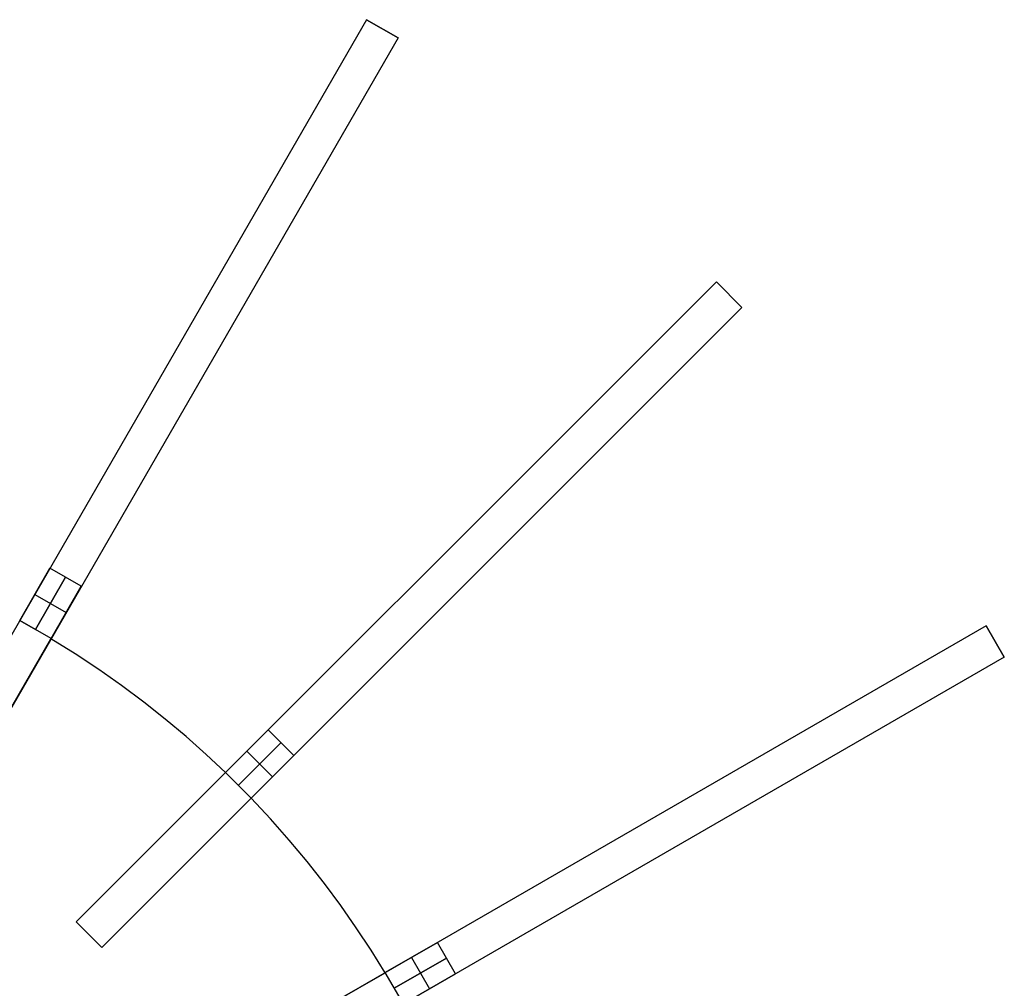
# Model space of a CAD drawing. Header units: millimetres. Extents: x 175 to 1285, y -2355 to -1245.
# Tile 20 of 20: x 887 to 1214, y -1637 to -1316. Entities that reach past the tile are written whole.
import ezdxf

# ---------------------------------------------------------------- set-up
doc = ezdxf.new("R2010")
doc.units = ezdxf.units.MM

msp = doc.modelspace()

# ---------------------------------------------------------------- linework, layer by layer
for points in [[(1002.3, -1316.36), (852.3, -1576.16)], [(1012.7, -1322.36), (1002.3, -1316.36)], [(1012.7, -1322.36), (1002.3, -1316.36)], [(1002.3, -1316.36), (1012.7, -1322.36)], [(1012.7, -1322.36), (862.7, -1582.16)], [(1118.2, -1403.31), (906.07, -1615.45)], [(1126.69, -1411.8), (1118.2, -1403.31)], [(1126.69, -1411.8), (1118.2, -1403.31)], [(1118.2, -1403.31), (1126.69, -1411.8)], [(1126.69, -1411.8), (914.55, -1623.93)], [(897.3, -1498.22), (887.3, -1515.54)], [(887.3, -1515.54), (897.3, -1498.22)], [(907.7, -1504.22), (897.3, -1498.22)], [(907.7, -1504.22), (897.3, -1498.22)], [(902.5, -1501.22), (892.5, -1518.54)], [(892.5, -1518.54), (902.5, -1501.22)], [(897.7, -1521.54), (907.7, -1504.22)], [(907.7, -1504.22), (897.7, -1521.54)], [(892.3, -1506.88), (902.7, -1512.88)], [(892.3, -1506.88), (902.7, -1512.88)], [(897.7, -1521.54), (887.3, -1515.54)], [(897.7, -1521.54), (887.3, -1515.54)], [(887.3, -1515.54), (892.5, -1518.54)], [(1207.64, -1517.3), (947.84, -1667.3)], [(1213.64, -1527.7), (1207.64, -1517.3)], [(1213.64, -1527.7), (1207.64, -1517.3)], [(1207.64, -1517.3), (1213.64, -1527.7)], [(887.7, -1538.86), (897.67, -1521.59)], [(897.67, -1521.59), (887.7, -1538.86)], [(887.7, -1538.86), (897.67, -1521.59)], [(897.67, -1521.59), (887.7, -1538.86)], [(955.53, -1565.99), (949.1, -1559.96), (942.44, -1554.04), (935.54, -1548.25), (928.42, -1542.6), (921.06, -1537.09), (913.48, -1531.75), (905.68, -1526.58), (897.67, -1521.59)], [(955.53, -1565.99), (949.1, -1559.96), (942.44, -1554.04), (935.54, -1548.25), (928.42, -1542.6), (921.06, -1537.09), (913.48, -1531.75), (905.68, -1526.58), (897.67, -1521.59)], [(955.53, -1565.99), (949.1, -1559.96), (942.44, -1554.04), (935.54, -1548.25), (928.42, -1542.6), (921.06, -1537.09), (913.48, -1531.75), (905.68, -1526.58), (897.67, -1521.59)], [(955.53, -1565.99), (949.1, -1559.96), (942.44, -1554.04), (935.54, -1548.25), (928.42, -1542.6), (921.06, -1537.09), (913.48, -1531.75), (905.68, -1526.58), (897.67, -1521.59)], [(955.53, -1565.99), (949.1, -1559.96), (942.44, -1554.04), (935.54, -1548.25), (928.42, -1542.6), (921.06, -1537.09), (913.48, -1531.75), (905.68, -1526.58), (897.67, -1521.59)], [(955.53, -1565.99), (949.1, -1559.96), (942.44, -1554.04), (935.54, -1548.25), (928.42, -1542.6), (921.06, -1537.09), (913.48, -1531.75), (905.68, -1526.58), (897.67, -1521.59)], [(1213.64, -1527.7), (953.84, -1677.7)], [(862.7, -1582.16), (887.7, -1538.86)], [(887.7, -1538.86), (862.7, -1582.16)], [(862.7, -1582.16), (887.7, -1538.86)], [(887.7, -1538.86), (862.7, -1582.16)], [(969.71, -1551.81), (955.57, -1565.95)], [(955.57, -1565.95), (969.71, -1551.81)], [(978.19, -1560.29), (969.71, -1551.81)], [(978.19, -1560.29), (969.71, -1551.81)], [(973.95, -1556.05), (959.81, -1570.19)], [(959.81, -1570.19), (973.95, -1556.05)], [(962.64, -1558.88), (971.12, -1567.36)], [(962.64, -1558.88), (971.12, -1567.36)], [(964.05, -1574.43), (978.19, -1560.29)], [(978.19, -1560.29), (964.05, -1574.43)], [(955.53, -1565.99), (941.42, -1580.09)], [(941.42, -1580.09), (955.53, -1565.99)], [(955.53, -1565.99), (941.42, -1580.09)], [(941.42, -1580.09), (955.53, -1565.99)], [(964.05, -1574.43), (955.57, -1565.95)], [(964.05, -1574.43), (955.57, -1565.95)], [(949.91, -1588.58), (964.01, -1574.47)], [(964.01, -1574.47), (949.91, -1588.58)], [(949.91, -1588.58), (964.01, -1574.47)], [(964.01, -1574.47), (949.91, -1588.58)], [(1008.41, -1632.33), (1003.76, -1624.84), (998.86, -1617.41), (993.7, -1610.03), (988.28, -1602.72), (982.6, -1595.5), (976.66, -1588.38), (970.47, -1581.36), (964.01, -1574.47)], [(1008.41, -1632.33), (1003.76, -1624.84), (998.86, -1617.41), (993.7, -1610.03), (988.28, -1602.72), (982.6, -1595.5), (976.66, -1588.38), (970.47, -1581.36), (964.01, -1574.47)], [(1008.41, -1632.33), (1003.76, -1624.84), (998.86, -1617.41), (993.7, -1610.03), (988.28, -1602.72), (982.6, -1595.5), (976.66, -1588.38), (970.47, -1581.36), (964.01, -1574.47)], [(1008.41, -1632.33), (1003.76, -1624.84), (998.86, -1617.41), (993.7, -1610.03), (988.28, -1602.72), (982.6, -1595.5), (976.66, -1588.38), (970.47, -1581.36), (964.01, -1574.47)], [(1008.41, -1632.33), (1003.76, -1624.84), (998.86, -1617.41), (993.7, -1610.03), (988.28, -1602.72), (982.6, -1595.5), (976.66, -1588.38), (970.47, -1581.36), (964.01, -1574.47)], [(1008.41, -1632.33), (1003.76, -1624.84), (998.86, -1617.41), (993.7, -1610.03), (988.28, -1602.72), (982.6, -1595.5), (976.66, -1588.38), (970.47, -1581.36), (964.01, -1574.47)], [(941.42, -1580.09), (906.07, -1615.45)], [(906.07, -1615.45), (941.42, -1580.09)], [(941.42, -1580.09), (906.07, -1615.45)], [(906.07, -1615.45), (941.42, -1580.09)], [(914.55, -1623.93), (949.91, -1588.58)], [(949.91, -1588.58), (914.55, -1623.93)], [(914.55, -1623.93), (949.91, -1588.58)], [(949.91, -1588.58), (914.55, -1623.93)], [(906.07, -1615.45), (914.55, -1623.93)], [(914.55, -1623.93), (906.07, -1615.45)], [(914.55, -1623.93), (906.07, -1615.45)], [(914.55, -1623.93), (906.07, -1615.45)], [(906.07, -1615.45), (914.55, -1623.93)], [(1025.78, -1622.3), (1008.46, -1632.3)], [(1008.46, -1632.3), (1025.78, -1622.3)], [(1031.78, -1632.7), (1025.78, -1622.3)], [(1031.78, -1632.7), (1025.78, -1622.3)], [(1028.78, -1627.5), (1011.46, -1637.5)], [(1011.46, -1637.5), (1028.78, -1627.5)], [(1017.12, -1627.3), (1023.12, -1637.7)], [(1017.12, -1627.3), (1023.12, -1637.7)], [(1008.41, -1632.33), (991.14, -1642.3)], [(991.14, -1642.3), (1008.41, -1632.33)], [(1008.41, -1632.33), (991.14, -1642.3)], [(991.14, -1642.3), (1008.41, -1632.33)], [(1014.46, -1642.7), (1008.46, -1632.3)], [(1014.46, -1642.7), (1008.46, -1632.3)], [(1014.46, -1642.7), (1031.78, -1632.7)], [(1031.78, -1632.7), (1014.46, -1642.7)]]:
    msp.add_lwpolyline(points)
at = {"extrusion": (0.866025, -0.5, 1.48e-15)}
msp.add_lwpolyline([(-638.85, -140.01), (-638.97, -132.84), (-639.34, -125.67), (-639.95, -118.53), (-640.8, -111.41), (-641.9, -104.32), (-643.24, -97.28), (-644.82, -90.28), (-646.63, -83.35), (-648.69, -76.48), (-650.97, -69.68), (-653.49, -62.97), (-656.23, -56.34), (-659.2, -49.81), (-662.39, -43.39), (-665.8, -37.08), (-669.42, -30.89), (-673.25, -24.83), (-677.28, -18.9), (-681.52, -13.12), (-685.95, -7.48), (-690.57, -1.99), (-695.37, 3.33), (-700.35, 8.49), (-705.51, 13.47), (-710.83, 18.27), (-716.32, 22.89), (-721.96, 27.32), (-727.74, 31.56), (-733.67, 35.59), (-739.73, 39.42), (-745.92, 43.04), (-752.23, 46.45), (-758.65, 49.64), (-765.18, 52.61), (-771.81, 55.35), (-778.52, 57.87), (-785.32, 60.16), (-792.19, 62.21), (-799.13, 64.02), (-806.12, 65.6), (-813.16, 66.94), (-820.25, 68.04), (-827.37, 68.89), (-834.51, 69.51), (-841.68, 69.87), (-848.85, 69.99)], dxfattribs=at)
at = {"extrusion": (0.866025, -0.5, -8.18096e-15)}
msp.add_lwpolyline([(-848.85, -494.01), (-841.68, -493.88), (-834.51, -493.52), (-827.37, -492.9), (-820.25, -492.05), (-813.16, -490.95), (-806.12, -489.61), (-799.13, -488.03), (-792.19, -486.22), (-785.32, -484.17), (-778.52, -481.88), (-771.81, -479.36), (-765.18, -476.62), (-758.65, -473.65), (-752.23, -470.46), (-745.92, -467.05), (-739.73, -463.43), (-733.67, -459.6), (-727.74, -455.57), (-721.96, -451.33), (-716.32, -446.9), (-710.83, -442.28), (-705.51, -437.48), (-700.35, -432.5), (-695.37, -427.34), (-690.57, -422.02), (-685.95, -416.53), (-681.52, -410.89), (-677.28, -405.11), (-673.25, -399.18), (-669.42, -393.12), (-665.8, -386.93), (-662.39, -380.62), (-659.2, -374.2), (-656.23, -367.67), (-653.49, -361.04), (-650.97, -354.33), (-648.69, -347.53), (-646.63, -340.66), (-644.82, -333.73), (-643.24, -326.73), (-641.9, -319.69), (-640.8, -312.6), (-639.95, -305.48), (-639.34, -298.34), (-638.97, -291.17), (-638.85, -284.01)], dxfattribs=at)
at = {"extrusion": (1, 0, 0)}
for points in [[(-1316.36, -284.01), (-1316.36, -140.01)], [(-1319.36, -284.01), (-1319.36, -140.01)], [(-1322.36, -140.01), (-1322.36, -284.01)], [(-1403.31, -284.01), (-1403.31, -140.01)], [(-1407.56, -284.01), (-1407.56, -140.01)], [(-1411.8, -140.01), (-1411.8, -284.01)], [(-1446.26, 61.24), (-1446.26, -485.25)], [(-1452.26, 61.24), (-1452.26, -485.25)], [(-1509.38, 61.24), (-1509.38, -485.25)], [(-1517.3, -284.01), (-1517.3, -140.01)], [(-1517.86, 61.24), (-1517.86, -485.25)], [(-1521.59, -424.01), (-1521.59, -412.01)], [(-1521.59, -12.01), (-1521.59, -0.01)], [(-1522.5, -284.01), (-1522.5, -140.01)], [(-1527.7, -140.01), (-1527.7, -284.01)], [(-1565.99, -424.01), (-1565.99, -412.01)], [(-1565.99, -12.01), (-1565.99, -0.01)], [(-1574.47, -424.01), (-1574.47, -412.01)], [(-1574.47, -12.01), (-1574.47, -0.01)], [(-1592.3, 61.24), (-1592.3, -485.25)], [(-1602.7, 61.24), (-1602.7, -485.25)], [(-1615.45, -12.01), (-1615.45, -412.01)], [(-1619.69, -12.01), (-1619.69, -412.01)], [(-1623.93, -412.01), (-1623.93, -12.01)], [(-1632.33, -424.01), (-1632.33, -412.01)], [(-1632.33, -12.01), (-1632.33, -0.01)]]:
    msp.add_lwpolyline(points, dxfattribs=at)
at = {"extrusion": (0.866025, -0.5, -3.20416e-16)}
msp.add_lwpolyline([(-638.85, -140.01), (-638.97, -132.84), (-639.34, -125.67), (-639.95, -118.53), (-640.8, -111.41), (-641.9, -104.32), (-643.24, -97.28), (-644.82, -90.28), (-646.63, -83.35), (-648.69, -76.48), (-650.97, -69.68), (-653.49, -62.97), (-656.23, -56.34), (-659.2, -49.81), (-662.39, -43.39), (-665.8, -37.08), (-669.42, -30.89), (-673.25, -24.83), (-677.28, -18.9), (-681.52, -13.12), (-685.95, -7.48), (-690.57, -1.99), (-695.37, 3.33), (-700.35, 8.49), (-705.51, 13.47), (-710.83, 18.27), (-716.32, 22.89), (-721.96, 27.32), (-727.74, 31.56), (-733.67, 35.59), (-739.73, 39.42), (-745.92, 43.04), (-752.23, 46.45), (-758.65, 49.64), (-765.18, 52.61), (-771.81, 55.35), (-778.52, 57.87), (-785.32, 60.16), (-792.19, 62.21), (-799.13, 64.02), (-806.12, 65.6), (-813.16, 66.94), (-820.25, 68.04), (-827.37, 68.89), (-834.51, 69.51), (-841.68, 69.87), (-848.85, 69.99)], dxfattribs=at)
at = {"extrusion": (0.866025, -0.5, 3.07849e-16)}
msp.add_lwpolyline([(-848.85, -494.01), (-841.68, -493.88), (-834.51, -493.52), (-827.37, -492.9), (-820.25, -492.05), (-813.16, -490.95), (-806.12, -489.61), (-799.13, -488.03), (-792.19, -486.22), (-785.32, -484.17), (-778.52, -481.88), (-771.81, -479.36), (-765.18, -476.62), (-758.65, -473.65), (-752.23, -470.46), (-745.92, -467.05), (-739.73, -463.43), (-733.67, -459.6), (-727.74, -455.57), (-721.96, -451.33), (-716.32, -446.9), (-710.83, -442.28), (-705.51, -437.48), (-700.35, -432.5), (-695.37, -427.34), (-690.57, -422.02), (-685.95, -416.53), (-681.52, -410.89), (-677.28, -405.11), (-673.25, -399.18), (-669.42, -393.12), (-665.8, -386.93), (-662.39, -380.62), (-659.2, -374.2), (-656.23, -367.67), (-653.49, -361.04), (-650.97, -354.33), (-648.69, -347.53), (-646.63, -340.66), (-644.82, -333.73), (-643.24, -326.73), (-641.9, -319.69), (-640.8, -312.6), (-639.95, -305.48), (-639.34, -298.34), (-638.97, -291.17), (-638.85, -284.01)], dxfattribs=at)
at = {"extrusion": (0.866025, -0.5, -6.11018e-16)}
msp.add_lwpolyline([(-848.85, 69.99), (-841.68, 69.87), (-834.51, 69.51), (-827.37, 68.89), (-820.25, 68.04), (-813.16, 66.94), (-806.12, 65.6), (-799.13, 64.02), (-792.19, 62.21), (-785.32, 60.16), (-778.52, 57.87), (-771.81, 55.35), (-765.18, 52.61), (-758.65, 49.64), (-752.23, 46.45), (-745.92, 43.04), (-739.73, 39.42), (-733.67, 35.59), (-727.74, 31.56), (-721.96, 27.32), (-716.32, 22.89), (-710.83, 18.27), (-705.51, 13.47), (-700.35, 8.49), (-695.37, 3.33), (-690.57, -1.99), (-685.95, -7.48), (-681.52, -13.12), (-677.28, -18.9), (-673.25, -24.83), (-669.42, -30.89), (-665.8, -37.08), (-662.39, -43.39), (-659.2, -49.81), (-656.23, -56.34), (-653.49, -62.97), (-650.97, -69.68), (-648.69, -76.48), (-646.63, -83.35), (-644.82, -90.28), (-643.24, -97.28), (-641.9, -104.32), (-640.8, -111.41), (-639.95, -118.53), (-639.34, -125.67), (-638.97, -132.84), (-638.85, -140.01)], dxfattribs=at)
at = {"extrusion": (0.866025, -0.5, -1.47427e-14)}
msp.add_lwpolyline([(-638.85, -284.01), (-638.97, -291.17), (-639.34, -298.34), (-639.95, -305.48), (-640.8, -312.6), (-641.9, -319.69), (-643.24, -326.73), (-644.82, -333.73), (-646.63, -340.66), (-648.69, -347.53), (-650.97, -354.33), (-653.49, -361.04), (-656.23, -367.67), (-659.2, -374.2), (-662.39, -380.62), (-665.8, -386.93), (-669.42, -393.12), (-673.25, -399.18), (-677.28, -405.11), (-681.52, -410.89), (-685.95, -416.53), (-690.57, -422.02), (-695.37, -427.34), (-700.35, -432.5), (-705.51, -437.48), (-710.83, -442.28), (-716.32, -446.9), (-721.96, -451.33), (-727.74, -455.57), (-733.67, -459.6), (-739.73, -463.43), (-745.92, -467.05), (-752.23, -470.46), (-758.65, -473.65), (-765.18, -476.62), (-771.81, -479.36), (-778.52, -481.88), (-785.32, -484.17), (-792.19, -486.22), (-799.13, -488.03), (-806.12, -489.61), (-813.16, -490.95), (-820.25, -492.05), (-827.37, -492.9), (-834.51, -493.52), (-841.68, -493.88), (-848.85, -494.01)], dxfattribs=at)
at = {"extrusion": (-0.707107, 0.707107, -1.02068e-15)}
msp.add_lwpolyline([(201.6, -140.01), (201.73, -132.84), (202.09, -125.67), (202.71, -118.53), (203.56, -111.41), (204.66, -104.32), (206, -97.28), (207.58, -90.28), (209.39, -83.35), (211.44, -76.48), (213.73, -69.68), (216.25, -62.97), (218.99, -56.34), (221.96, -49.81), (225.15, -43.39), (228.56, -37.08), (232.18, -30.89), (236.01, -24.83), (240.04, -18.9), (244.28, -13.12), (248.7, -7.48), (253.32, -1.99), (258.13, 3.33), (263.11, 8.49), (268.27, 13.47), (273.59, 18.27), (279.08, 22.89), (284.71, 27.32), (290.5, 31.56), (296.43, 35.59), (302.49, 39.42), (308.68, 43.04), (314.99, 46.45), (321.41, 49.64), (327.94, 52.61), (334.56, 55.35), (341.28, 57.87), (348.08, 60.16), (354.95, 62.21), (361.88, 64.02), (368.88, 65.6), (375.92, 66.94), (383.01, 68.04), (390.13, 68.89), (397.27, 69.51), (404.43, 69.87), (411.6, 69.99)], dxfattribs=at)
at = {"extrusion": (-0.707107, 0.707107, -5.28919e-16)}
msp.add_lwpolyline([(411.6, -494.01), (404.43, -493.88), (397.27, -493.52), (390.13, -492.9), (383.01, -492.05), (375.92, -490.95), (368.88, -489.61), (361.88, -488.03), (354.95, -486.22), (348.08, -484.17), (341.28, -481.88), (334.56, -479.36), (327.94, -476.62), (321.41, -473.65), (314.99, -470.46), (308.68, -467.05), (302.49, -463.43), (296.43, -459.6), (290.5, -455.57), (284.71, -451.33), (279.08, -446.9), (273.59, -442.28), (268.27, -437.48), (263.11, -432.5), (258.13, -427.34), (253.32, -422.02), (248.7, -416.53), (244.28, -410.89), (240.04, -405.11), (236.01, -399.18), (232.18, -393.12), (228.56, -386.93), (225.15, -380.62), (221.96, -374.2), (218.99, -367.67), (216.25, -361.04), (213.73, -354.33), (211.44, -347.53), (209.39, -340.66), (207.58, -333.73), (206, -326.73), (204.66, -319.69), (203.56, -312.6), (202.71, -305.48), (202.09, -298.34), (201.73, -291.17), (201.6, -284.01)], dxfattribs=at)
at = {"extrusion": (0.707107, -0.707107, 2.48947e-17)}
msp.add_lwpolyline([(-201.6, -140.01), (-201.73, -132.84), (-202.09, -125.67), (-202.71, -118.53), (-203.56, -111.41), (-204.66, -104.32), (-206, -97.28), (-207.58, -90.28), (-209.39, -83.35), (-211.44, -76.48), (-213.73, -69.68), (-216.25, -62.97), (-218.99, -56.34), (-221.96, -49.81), (-225.15, -43.39), (-228.56, -37.08), (-232.18, -30.89), (-236.01, -24.83), (-240.04, -18.9), (-244.28, -13.12), (-248.7, -7.48), (-253.32, -1.99), (-258.13, 3.33), (-263.11, 8.49), (-268.27, 13.47), (-273.59, 18.27), (-279.08, 22.89), (-284.71, 27.32), (-290.5, 31.56), (-296.43, 35.59), (-302.49, 39.42), (-308.68, 43.04), (-314.99, 46.45), (-321.41, 49.64), (-327.94, 52.61), (-334.56, 55.35), (-341.28, 57.87), (-348.08, 60.16), (-354.95, 62.21), (-361.88, 64.02), (-368.88, 65.6), (-375.92, 66.94), (-383.01, 68.04), (-390.13, 68.89), (-397.27, 69.51), (-404.43, 69.87), (-411.6, 69.99)], dxfattribs=at)
at = {"extrusion": (0.707107, -0.707107, -1.57459e-15)}
msp.add_lwpolyline([(-411.6, -494.01), (-404.43, -493.88), (-397.27, -493.52), (-390.13, -492.9), (-383.01, -492.05), (-375.92, -490.95), (-368.88, -489.61), (-361.88, -488.03), (-354.95, -486.22), (-348.08, -484.17), (-341.28, -481.88), (-334.56, -479.36), (-327.94, -476.62), (-321.41, -473.65), (-314.99, -470.46), (-308.68, -467.05), (-302.49, -463.43), (-296.43, -459.6), (-290.5, -455.57), (-284.71, -451.33), (-279.08, -446.9), (-273.59, -442.28), (-268.27, -437.48), (-263.11, -432.5), (-258.13, -427.34), (-253.32, -422.02), (-248.7, -416.53), (-244.28, -410.89), (-240.04, -405.11), (-236.01, -399.18), (-232.18, -393.12), (-228.56, -386.93), (-225.15, -380.62), (-221.96, -374.2), (-218.99, -367.67), (-216.25, -361.04), (-213.73, -354.33), (-211.44, -347.53), (-209.39, -340.66), (-207.58, -333.73), (-206, -326.73), (-204.66, -319.69), (-203.56, -312.6), (-202.71, -305.48), (-202.09, -298.34), (-201.73, -291.17), (-201.6, -284.01)], dxfattribs=at)
at = {"extrusion": (0.707107, -0.707107, 1.82344e-15)}
msp.add_lwpolyline([(-411.6, 69.99), (-404.43, 69.87), (-397.27, 69.51), (-390.13, 68.89), (-383.01, 68.04), (-375.92, 66.94), (-368.88, 65.6), (-361.88, 64.02), (-354.95, 62.21), (-348.08, 60.16), (-341.28, 57.87), (-334.56, 55.35), (-327.94, 52.61), (-321.41, 49.64), (-314.99, 46.45), (-308.68, 43.04), (-302.49, 39.42), (-296.43, 35.59), (-290.5, 31.56), (-284.71, 27.32), (-279.08, 22.89), (-273.59, 18.27), (-268.27, 13.47), (-263.11, 8.49), (-258.13, 3.33), (-253.32, -1.99), (-248.7, -7.48), (-244.28, -13.12), (-240.04, -18.9), (-236.01, -24.83), (-232.18, -30.89), (-228.56, -37.08), (-225.15, -43.39), (-221.96, -49.81), (-218.99, -56.34), (-216.25, -62.97), (-213.73, -69.68), (-211.44, -76.48), (-209.39, -83.35), (-207.58, -90.28), (-206, -97.28), (-204.66, -104.32), (-203.56, -111.41), (-202.71, -118.53), (-202.09, -125.67), (-201.73, -132.84), (-201.6, -140.01)], dxfattribs=at)
at = {"extrusion": (-0.707107, 0.707107, -8.27655e-16)}
msp.add_lwpolyline([(201.6, -284.01), (201.73, -291.17), (202.09, -298.34), (202.71, -305.48), (203.56, -312.6), (204.66, -319.69), (206, -326.73), (207.58, -333.73), (209.39, -340.66), (211.44, -347.53), (213.73, -354.33), (216.25, -361.04), (218.99, -367.67), (221.96, -374.2), (225.15, -380.62), (228.56, -386.93), (232.18, -393.12), (236.01, -399.18), (240.04, -405.11), (244.28, -410.89), (248.7, -416.53), (253.32, -422.02), (258.13, -427.34), (263.11, -432.5), (268.27, -437.48), (273.59, -442.28), (279.08, -446.9), (284.71, -451.33), (290.5, -455.57), (296.43, -459.6), (302.49, -463.43), (308.68, -467.05), (314.99, -470.46), (321.41, -473.65), (327.94, -476.62), (334.56, -479.36), (341.28, -481.88), (348.08, -484.17), (354.95, -486.22), (361.88, -488.03), (368.88, -489.61), (375.92, -490.95), (383.01, -492.05), (390.13, -492.9), (397.27, -493.52), (404.43, -493.88), (411.6, -494.01)], dxfattribs=at)
at = {"extrusion": (0.866025, -0.5, 1.34072e-17)}
msp.add_lwpolyline([(-938.85, -424.01), (-938.8, -426.39), (-938.68, -428.78), (-938.48, -431.16), (-938.19, -433.54), (-937.83, -435.9), (-937.38, -438.25), (-936.86, -440.58), (-936.25, -442.89), (-935.57, -445.18), (-934.8, -447.45), (-933.97, -449.68), (-933.05, -451.89), (-932.06, -454.07), (-931, -456.21), (-929.86, -458.31), (-928.66, -460.38), (-927.38, -462.4), (-926.03, -464.37), (-924.62, -466.3), (-923.15, -468.18), (-921.61, -470.01), (-920, -471.78), (-918.34, -473.5), (-916.62, -475.16), (-914.85, -476.76), (-913.02, -478.3), (-911.14, -479.78), (-909.21, -481.19), (-907.24, -482.54), (-905.22, -483.81), (-903.15, -485.02), (-901.05, -486.16), (-898.91, -487.22), (-896.73, -488.21), (-894.53, -489.12), (-892.29, -489.96), (-890.02, -490.73), (-887.73, -491.41), (-885.42, -492.01), (-883.09, -492.54), (-880.74, -492.99), (-878.38, -493.35), (-876, -493.64), (-873.62, -493.84), (-871.24, -493.96), (-868.85, -494.01)], dxfattribs=at)
at = {"extrusion": (-0.5, 0.866025, 1.55e-15)}
msp.add_lwpolyline([(-287.2, -140.01), (-287.08, -132.84), (-286.71, -125.67), (-286.1, -118.53), (-285.24, -111.41), (-284.15, -104.32), (-282.81, -97.28), (-281.23, -90.28), (-279.41, -83.35), (-277.36, -76.48), (-275.07, -69.68), (-272.56, -62.97), (-269.81, -56.34), (-266.84, -49.81), (-263.65, -43.39), (-260.25, -37.08), (-256.63, -30.89), (-252.8, -24.83), (-248.76, -18.9), (-244.53, -13.12), (-240.1, -7.48), (-235.48, -1.99), (-230.67, 3.33), (-225.69, 8.49), (-220.53, 13.47), (-215.21, 18.27), (-209.73, 22.89), (-204.09, 27.32), (-198.3, 31.56), (-192.37, 35.59), (-186.31, 39.42), (-180.12, 43.04), (-173.81, 46.45), (-167.39, 49.64), (-160.86, 52.61), (-154.24, 55.35), (-147.52, 57.87), (-140.73, 60.16), (-133.86, 62.21), (-126.92, 64.02), (-119.92, 65.6), (-112.88, 66.94), (-105.79, 68.04), (-98.67, 68.89), (-91.53, 69.51), (-84.37, 69.87), (-77.2, 69.99)], dxfattribs=at)
at = {"extrusion": (-0.5, 0.866025, -1.41814e-14)}
msp.add_lwpolyline([(-77.2, -494.01), (-84.37, -493.88), (-91.53, -493.52), (-98.67, -492.9), (-105.79, -492.05), (-112.88, -490.95), (-119.92, -489.61), (-126.92, -488.03), (-133.86, -486.22), (-140.73, -484.17), (-147.52, -481.88), (-154.24, -479.36), (-160.86, -476.62), (-167.39, -473.65), (-173.81, -470.46), (-180.12, -467.05), (-186.31, -463.43), (-192.37, -459.6), (-198.3, -455.57), (-204.09, -451.33), (-209.73, -446.9), (-215.21, -442.28), (-220.53, -437.48), (-225.69, -432.5), (-230.67, -427.34), (-235.48, -422.02), (-240.1, -416.53), (-244.53, -410.89), (-248.76, -405.11), (-252.8, -399.18), (-256.63, -393.12), (-260.25, -386.93), (-263.65, -380.62), (-266.84, -374.2), (-269.81, -367.67), (-272.56, -361.04), (-275.07, -354.33), (-277.36, -347.53), (-279.41, -340.66), (-281.23, -333.73), (-282.81, -326.73), (-284.15, -319.69), (-285.24, -312.6), (-286.1, -305.48), (-286.71, -298.34), (-287.08, -291.17), (-287.2, -284.01)], dxfattribs=at)
at = {"extrusion": (0.866025, -0.5, -4.56407e-15)}
msp.add_lwpolyline([(-868.85, 69.99), (-871.24, 69.95), (-873.62, 69.83), (-876, 69.63), (-878.38, 69.34), (-880.74, 68.98), (-883.09, 68.53), (-885.42, 68), (-887.73, 67.4), (-890.02, 66.72), (-892.29, 65.95), (-894.53, 65.11), (-896.73, 64.2), (-898.91, 63.21), (-901.05, 62.15), (-903.15, 61.01), (-905.22, 59.8), (-907.24, 58.53), (-909.21, 57.18), (-911.14, 55.77), (-913.02, 54.29), (-914.85, 52.75), (-916.62, 51.15), (-918.34, 49.49), (-920, 47.77), (-921.61, 46), (-923.15, 44.17), (-924.62, 42.29), (-926.03, 40.36), (-927.38, 38.39), (-928.66, 36.37), (-929.86, 34.3), (-931, 32.2), (-932.06, 30.06), (-933.05, 27.88), (-933.97, 25.67), (-934.8, 23.44), (-935.57, 21.17), (-936.25, 18.88), (-936.86, 16.57), (-937.38, 14.24), (-937.83, 11.89), (-938.19, 9.53), (-938.48, 7.15), (-938.68, 4.77), (-938.8, 2.38), (-938.85, -0.01)], dxfattribs=at)
at = {"extrusion": (0.866025, -0.5, -1.53755e-15)}
msp.add_lwpolyline([(-938.85, -424.01), (-938.8, -426.39), (-938.68, -428.78), (-938.48, -431.16), (-938.19, -433.54), (-937.83, -435.9), (-937.38, -438.25), (-936.86, -440.58), (-936.25, -442.89), (-935.57, -445.18), (-934.8, -447.45), (-933.97, -449.68), (-933.05, -451.89), (-932.06, -454.07), (-931, -456.21), (-929.86, -458.31), (-928.66, -460.38), (-927.38, -462.4), (-926.03, -464.37), (-924.62, -466.3), (-923.15, -468.18), (-921.61, -470.01), (-920, -471.78), (-918.34, -473.5), (-916.62, -475.16), (-914.85, -476.76), (-913.02, -478.3), (-911.14, -479.78), (-909.21, -481.19), (-907.24, -482.54), (-905.22, -483.81), (-903.15, -485.02), (-901.05, -486.16), (-898.91, -487.22), (-896.73, -488.21), (-894.53, -489.12), (-892.29, -489.96), (-890.02, -490.73), (-887.73, -491.41), (-885.42, -492.01), (-883.09, -492.54), (-880.74, -492.99), (-878.38, -493.35), (-876, -493.64), (-873.62, -493.84), (-871.24, -493.96), (-868.85, -494.01)], dxfattribs=at)
at = {"extrusion": (0.866025, -0.5, -1.16182e-15)}
msp.add_lwpolyline([(-938.85, -0.01), (-938.8, 2.38), (-938.68, 4.77), (-938.48, 7.15), (-938.19, 9.53), (-937.83, 11.89), (-937.38, 14.24), (-936.86, 16.57), (-936.25, 18.88), (-935.57, 21.17), (-934.8, 23.44), (-933.97, 25.67), (-933.05, 27.88), (-932.06, 30.06), (-931, 32.2), (-929.86, 34.3), (-928.66, 36.37), (-927.38, 38.39), (-926.03, 40.36), (-924.62, 42.29), (-923.15, 44.17), (-921.61, 46), (-920, 47.77), (-918.34, 49.49), (-916.62, 51.15), (-914.85, 52.75), (-913.02, 54.29), (-911.14, 55.77), (-909.21, 57.18), (-907.24, 58.53), (-905.22, 59.8), (-903.15, 61.01), (-901.05, 62.15), (-898.91, 63.21), (-896.73, 64.2), (-894.53, 65.11), (-892.29, 65.95), (-890.02, 66.72), (-887.73, 67.4), (-885.42, 68), (-883.09, 68.53), (-880.74, 68.98), (-878.38, 69.34), (-876, 69.63), (-873.62, 69.83), (-871.24, 69.95), (-868.85, 69.99)], dxfattribs=at)
at = {"extrusion": (0.866025, -0.5, 1.58542e-16)}
msp.add_lwpolyline([(-938.85, -424.01), (-938.8, -426.39), (-938.68, -428.78), (-938.48, -431.16), (-938.19, -433.54), (-937.83, -435.9), (-937.38, -438.25), (-936.86, -440.58), (-936.25, -442.89), (-935.57, -445.18), (-934.8, -447.45), (-933.97, -449.68), (-933.05, -451.89), (-932.06, -454.07), (-931, -456.21), (-929.86, -458.31), (-928.66, -460.38), (-927.38, -462.4), (-926.03, -464.37), (-924.62, -466.3), (-923.15, -468.18), (-921.61, -470.01), (-920, -471.78), (-918.34, -473.5), (-916.62, -475.16), (-914.85, -476.76), (-913.02, -478.3), (-911.14, -479.78), (-909.21, -481.19), (-907.24, -482.54), (-905.22, -483.81), (-903.15, -485.02), (-901.05, -486.16), (-898.91, -487.22), (-896.73, -488.21), (-894.53, -489.12), (-892.29, -489.96), (-890.02, -490.73), (-887.73, -491.41), (-885.42, -492.01), (-883.09, -492.54), (-880.74, -492.99), (-878.38, -493.35), (-876, -493.64), (-873.62, -493.84), (-871.24, -493.96), (-868.85, -494.01)], dxfattribs=at)
at = {"extrusion": (-0.5, 0.866025, -1.4829e-15)}
msp.add_lwpolyline([(-287.2, -140.01), (-287.08, -132.84), (-286.71, -125.67), (-286.1, -118.53), (-285.24, -111.41), (-284.15, -104.32), (-282.81, -97.28), (-281.23, -90.28), (-279.41, -83.35), (-277.36, -76.48), (-275.07, -69.68), (-272.56, -62.97), (-269.81, -56.34), (-266.84, -49.81), (-263.65, -43.39), (-260.25, -37.08), (-256.63, -30.89), (-252.8, -24.83), (-248.76, -18.9), (-244.53, -13.12), (-240.1, -7.48), (-235.48, -1.99), (-230.67, 3.33), (-225.69, 8.49), (-220.53, 13.47), (-215.21, 18.27), (-209.73, 22.89), (-204.09, 27.32), (-198.3, 31.56), (-192.37, 35.59), (-186.31, 39.42), (-180.12, 43.04), (-173.81, 46.45), (-167.39, 49.64), (-160.86, 52.61), (-154.24, 55.35), (-147.52, 57.87), (-140.73, 60.16), (-133.86, 62.21), (-126.92, 64.02), (-119.92, 65.6), (-112.88, 66.94), (-105.79, 68.04), (-98.67, 68.89), (-91.53, 69.51), (-84.37, 69.87), (-77.2, 69.99)], dxfattribs=at)
at = {"extrusion": (-0.5, 0.866025, 3.20416e-16)}
msp.add_lwpolyline([(-77.2, -494.01), (-84.37, -493.88), (-91.53, -493.52), (-98.67, -492.9), (-105.79, -492.05), (-112.88, -490.95), (-119.92, -489.61), (-126.92, -488.03), (-133.86, -486.22), (-140.73, -484.17), (-147.52, -481.88), (-154.24, -479.36), (-160.86, -476.62), (-167.39, -473.65), (-173.81, -470.46), (-180.12, -467.05), (-186.31, -463.43), (-192.37, -459.6), (-198.3, -455.57), (-204.09, -451.33), (-209.73, -446.9), (-215.21, -442.28), (-220.53, -437.48), (-225.69, -432.5), (-230.67, -427.34), (-235.48, -422.02), (-240.1, -416.53), (-244.53, -410.89), (-248.76, -405.11), (-252.8, -399.18), (-256.63, -393.12), (-260.25, -386.93), (-263.65, -380.62), (-266.84, -374.2), (-269.81, -367.67), (-272.56, -361.04), (-275.07, -354.33), (-277.36, -347.53), (-279.41, -340.66), (-281.23, -333.73), (-282.81, -326.73), (-284.15, -319.69), (-285.24, -312.6), (-286.1, -305.48), (-286.71, -298.34), (-287.08, -291.17), (-287.2, -284.01)], dxfattribs=at)
at = {"extrusion": (-0.5, 0.866025, 8.05753e-16)}
msp.add_lwpolyline([(-77.2, 69.99), (-84.37, 69.87), (-91.53, 69.51), (-98.67, 68.89), (-105.79, 68.04), (-112.88, 66.94), (-119.92, 65.6), (-126.92, 64.02), (-133.86, 62.21), (-140.73, 60.16), (-147.52, 57.87), (-154.24, 55.35), (-160.86, 52.61), (-167.39, 49.64), (-173.81, 46.45), (-180.12, 43.04), (-186.31, 39.42), (-192.37, 35.59), (-198.3, 31.56), (-204.09, 27.32), (-209.73, 22.89), (-215.21, 18.27), (-220.53, 13.47), (-225.69, 8.49), (-230.67, 3.33), (-235.48, -1.99), (-240.1, -7.48), (-244.53, -13.12), (-248.76, -18.9), (-252.8, -24.83), (-256.63, -30.89), (-260.25, -37.08), (-263.65, -43.39), (-266.84, -49.81), (-269.81, -56.34), (-272.56, -62.97), (-275.07, -69.68), (-277.36, -76.48), (-279.41, -83.35), (-281.23, -90.28), (-282.81, -97.28), (-284.15, -104.32), (-285.24, -111.41), (-286.1, -118.53), (-286.71, -125.67), (-287.08, -132.84), (-287.2, -140.01)], dxfattribs=at)
at = {"extrusion": (-0.5, 0.866025, -2.29308e-14)}
msp.add_lwpolyline([(-287.2, -284.01), (-287.08, -291.17), (-286.71, -298.34), (-286.1, -305.48), (-285.24, -312.6), (-284.15, -319.69), (-282.81, -326.73), (-281.23, -333.73), (-279.41, -340.66), (-277.36, -347.53), (-275.07, -354.33), (-272.56, -361.04), (-269.81, -367.67), (-266.84, -374.2), (-263.65, -380.62), (-260.25, -386.93), (-256.63, -393.12), (-252.8, -399.18), (-248.76, -405.11), (-244.53, -410.89), (-240.1, -416.53), (-235.48, -422.02), (-230.67, -427.34), (-225.69, -432.5), (-220.53, -437.48), (-215.21, -442.28), (-209.73, -446.9), (-204.09, -451.33), (-198.3, -455.57), (-192.37, -459.6), (-186.31, -463.43), (-180.12, -467.05), (-173.81, -470.46), (-167.39, -473.65), (-160.86, -476.62), (-154.24, -479.36), (-147.52, -481.88), (-140.73, -484.17), (-133.86, -486.22), (-126.92, -488.03), (-119.92, -489.61), (-112.88, -490.95), (-105.79, -492.05), (-98.67, -492.9), (-91.53, -493.52), (-84.37, -493.88), (-77.2, -494.01)], dxfattribs=at)
at = {"extrusion": (0.707107, -0.707107, -1.96046e-15)}
msp.add_lwpolyline([(-431.6, 69.99), (-433.99, 69.95), (-436.38, 69.83), (-438.76, 69.63), (-441.14, 69.34), (-443.5, 68.98), (-445.85, 68.53), (-448.18, 68), (-450.49, 67.4), (-452.78, 66.72), (-455.05, 65.95), (-457.28, 65.11), (-459.49, 64.2), (-461.67, 63.21), (-463.81, 62.15), (-465.91, 61.01), (-467.98, 59.8), (-470, 58.53), (-471.97, 57.18), (-473.9, 55.77), (-475.78, 54.29), (-477.61, 52.75), (-479.38, 51.15), (-481.1, 49.49), (-482.76, 47.77), (-484.36, 46), (-485.9, 44.17), (-487.38, 42.29), (-488.79, 40.36), (-490.14, 38.39), (-491.41, 36.37), (-492.62, 34.3), (-493.76, 32.2), (-494.82, 30.06), (-495.81, 27.88), (-496.72, 25.67), (-497.56, 23.44), (-498.32, 21.17), (-499.01, 18.88), (-499.61, 16.57), (-500.14, 14.24), (-500.59, 11.89), (-500.95, 9.53), (-501.24, 7.15), (-501.44, 4.77), (-501.56, 2.38), (-501.6, -0.01)], dxfattribs=at)
at = {"extrusion": (-0.707107, 0.707107, 8.31767e-15)}
msp.add_lwpolyline([(501.6, -424.01), (501.56, -426.39), (501.44, -428.78), (501.24, -431.16), (500.95, -433.54), (500.59, -435.9), (500.14, -438.25), (499.61, -440.58), (499.01, -442.89), (498.32, -445.18), (497.56, -447.45), (496.72, -449.68), (495.81, -451.89), (494.82, -454.07), (493.76, -456.21), (492.62, -458.31), (491.41, -460.38), (490.14, -462.4), (488.79, -464.37), (487.38, -466.3), (485.9, -468.18), (484.36, -470.01), (482.76, -471.78), (481.1, -473.5), (479.38, -475.16), (477.61, -476.76), (475.78, -478.3), (473.9, -479.78), (471.97, -481.19), (470, -482.54), (467.98, -483.81), (465.91, -485.02), (463.81, -486.16), (461.67, -487.22), (459.49, -488.21), (457.28, -489.12), (455.05, -489.96), (452.78, -490.73), (450.49, -491.41), (448.18, -492.01), (445.85, -492.54), (443.5, -492.99), (441.14, -493.35), (438.76, -493.64), (436.38, -493.84), (433.99, -493.96), (431.6, -494.01)], dxfattribs=at)
at = {"extrusion": (0.707107, -0.707107, 0)}
msp.add_lwpolyline([(-431.6, 69.99), (-433.99, 69.95), (-436.38, 69.83), (-438.76, 69.63), (-441.14, 69.34), (-443.5, 68.98), (-445.85, 68.53), (-448.18, 68), (-450.49, 67.4), (-452.78, 66.72), (-455.05, 65.95), (-457.28, 65.11), (-459.49, 64.2), (-461.67, 63.21), (-463.81, 62.15), (-465.91, 61.01), (-467.98, 59.8), (-470, 58.53), (-471.97, 57.18), (-473.9, 55.77), (-475.78, 54.29), (-477.61, 52.75), (-479.38, 51.15), (-481.1, 49.49), (-482.76, 47.77), (-484.36, 46), (-485.9, 44.17), (-487.38, 42.29), (-488.79, 40.36), (-490.14, 38.39), (-491.41, 36.37), (-492.62, 34.3), (-493.76, 32.2), (-494.82, 30.06), (-495.81, 27.88), (-496.72, 25.67), (-497.56, 23.44), (-498.32, 21.17), (-499.01, 18.88), (-499.61, 16.57), (-500.14, 14.24), (-500.59, 11.89), (-500.95, 9.53), (-501.24, 7.15), (-501.44, 4.77), (-501.56, 2.38), (-501.6, -0.01)], dxfattribs=at)
at = {"extrusion": (-0.707107, 0.707107, 2.0934e-17)}
msp.add_lwpolyline([(501.6, -424.01), (501.56, -426.39), (501.44, -428.78), (501.24, -431.16), (500.95, -433.54), (500.59, -435.9), (500.14, -438.25), (499.61, -440.58), (499.01, -442.89), (498.32, -445.18), (497.56, -447.45), (496.72, -449.68), (495.81, -451.89), (494.82, -454.07), (493.76, -456.21), (492.62, -458.31), (491.41, -460.38), (490.14, -462.4), (488.79, -464.37), (487.38, -466.3), (485.9, -468.18), (484.36, -470.01), (482.76, -471.78), (481.1, -473.5), (479.38, -475.16), (477.61, -476.76), (475.78, -478.3), (473.9, -479.78), (471.97, -481.19), (470, -482.54), (467.98, -483.81), (465.91, -485.02), (463.81, -486.16), (461.67, -487.22), (459.49, -488.21), (457.28, -489.12), (455.05, -489.96), (452.78, -490.73), (450.49, -491.41), (448.18, -492.01), (445.85, -492.54), (443.5, -492.99), (441.14, -493.35), (438.76, -493.64), (436.38, -493.84), (433.99, -493.96), (431.6, -494.01)], dxfattribs=at)
at = {"extrusion": (-0.707107, 0.707107, -8.1219e-16)}
msp.add_lwpolyline([(501.6, -0.01), (501.56, 2.38), (501.44, 4.77), (501.24, 7.15), (500.95, 9.53), (500.59, 11.89), (500.14, 14.24), (499.61, 16.57), (499.01, 18.88), (498.32, 21.17), (497.56, 23.44), (496.72, 25.67), (495.81, 27.88), (494.82, 30.06), (493.76, 32.2), (492.62, 34.3), (491.41, 36.37), (490.14, 38.39), (488.79, 40.36), (487.38, 42.29), (485.9, 44.17), (484.36, 46), (482.76, 47.77), (481.1, 49.49), (479.38, 51.15), (477.61, 52.75), (475.78, 54.29), (473.9, 55.77), (471.97, 57.18), (470, 58.53), (467.98, 59.8), (465.91, 61.01), (463.81, 62.15), (461.67, 63.21), (459.49, 64.2), (457.28, 65.11), (455.05, 65.95), (452.78, 66.72), (450.49, 67.4), (448.18, 68), (445.85, 68.53), (443.5, 68.98), (441.14, 69.34), (438.76, 69.63), (436.38, 69.83), (433.99, 69.95), (431.6, 69.99)], dxfattribs=at)
at = {"extrusion": (-0.707107, 0.707107, 8.1219e-16)}
msp.add_lwpolyline([(501.6, -424.01), (501.56, -426.39), (501.44, -428.78), (501.24, -431.16), (500.95, -433.54), (500.59, -435.9), (500.14, -438.25), (499.61, -440.58), (499.01, -442.89), (498.32, -445.18), (497.56, -447.45), (496.72, -449.68), (495.81, -451.89), (494.82, -454.07), (493.76, -456.21), (492.62, -458.31), (491.41, -460.38), (490.14, -462.4), (488.79, -464.37), (487.38, -466.3), (485.9, -468.18), (484.36, -470.01), (482.76, -471.78), (481.1, -473.5), (479.38, -475.16), (477.61, -476.76), (475.78, -478.3), (473.9, -479.78), (471.97, -481.19), (470, -482.54), (467.98, -483.81), (465.91, -485.02), (463.81, -486.16), (461.67, -487.22), (459.49, -488.21), (457.28, -489.12), (455.05, -489.96), (452.78, -490.73), (450.49, -491.41), (448.18, -492.01), (445.85, -492.54), (443.5, -492.99), (441.14, -493.35), (438.76, -493.64), (436.38, -493.84), (433.99, -493.96), (431.6, -494.01)], dxfattribs=at)
at = {"extrusion": (2.30769e-05, -3.03813e-06, 1)}
msp.add_lwpolyline([(946.68, -1800), (946.55, -1792.49), (946.15, -1784.98), (945.5, -1777.49), (944.59, -1770.03), (943.42, -1762.6), (942, -1755.22), (940.32, -1747.89), (938.38, -1740.63), (936.2, -1733.44), (933.77, -1726.33), (931.09, -1719.3), (928.17, -1712.37), (925.01, -1705.55), (921.61, -1698.85), (917.99, -1692.26), (914.14, -1685.8), (910.07, -1679.49), (905.78, -1673.31), (901.28, -1667.29), (896.57, -1661.43), (891.66, -1655.74), (886.56, -1650.21), (881.27, -1644.87), (875.8, -1639.72), (870.15, -1634.76), (864.33, -1630), (858.36, -1625.44), (852.22, -1621.09), (845.94, -1616.96), (839.52, -1613.05), (832.97, -1609.36), (826.3, -1605.91), (819.51, -1602.68), (812.61, -1599.7), (805.61, -1596.95), (798.52, -1594.45), (791.35, -1592.2), (784.1, -1590.2), (776.79, -1588.45), (769.43, -1586.95), (762.01, -1585.71), (754.56, -1584.73), (747.08, -1584.01), (739.57, -1583.55), (732.06, -1583.34), (724.54, -1583.4), (717.03, -1583.72), (709.54, -1584.3), (702.07, -1585.14), (694.63, -1586.24), (687.24, -1587.6), (679.9, -1589.21), (672.61, -1591.08), (665.4, -1593.19), (658.27, -1595.56), (651.22, -1598.17), (644.26, -1601.02), (637.41, -1604.12), (630.67, -1607.45), (624.05, -1611.01), (617.56, -1614.8), (611.2, -1618.81), (604.99, -1623.04), (598.93, -1627.49), (593.02, -1632.14), (587.28, -1636.99), (581.71, -1642.04), (576.32, -1647.28), (571.12, -1652.7), (566.1, -1658.3), (561.28, -1664.07), (556.67, -1670.01), (552.27, -1676.1), (548.07, -1682.34), (544.1, -1688.72), (540.35, -1695.24), (536.83, -1701.88), (533.55, -1708.64), (530.5, -1715.51), (527.69, -1722.48), (525.12, -1729.55), (522.8, -1736.7), (520.73, -1743.92)], dxfattribs=at)
at = {"extrusion": (-2.30769e-05, 3.03813e-06, 1)}
msp.add_lwpolyline([(520.71, -1743.92), (522.78, -1736.7), (525.1, -1729.55), (527.67, -1722.48), (530.48, -1715.51), (533.53, -1708.64), (536.82, -1701.88), (540.34, -1695.24), (544.08, -1688.72), (548.06, -1682.34), (552.25, -1676.1), (556.65, -1670.01), (561.27, -1664.07), (566.08, -1658.3), (571.1, -1652.7), (576.3, -1647.28), (581.69, -1642.04), (587.26, -1636.99), (593, -1632.13), (598.91, -1627.48), (604.97, -1623.04), (611.18, -1618.81), (617.54, -1614.8), (624.03, -1611.01), (630.65, -1607.45), (637.39, -1604.12), (644.24, -1601.02), (651.2, -1598.17), (658.25, -1595.56), (665.38, -1593.19), (672.59, -1591.07), (679.88, -1589.21), (687.22, -1587.6), (694.61, -1586.24), (702.05, -1585.14), (709.52, -1584.3), (717.01, -1583.72), (724.52, -1583.4), (732.04, -1583.34), (739.56, -1583.54), (747.06, -1584.01), (754.54, -1584.73), (761.99, -1585.71), (769.41, -1586.95), (776.77, -1588.44), (784.09, -1590.19), (791.33, -1592.2), (798.5, -1594.45), (805.59, -1596.95), (812.59, -1599.69), (819.49, -1602.68), (826.28, -1605.9), (832.95, -1609.36), (839.51, -1613.05), (845.92, -1616.96), (852.2, -1621.09), (858.34, -1625.44), (864.32, -1629.99), (870.13, -1634.76), (875.78, -1639.72), (881.25, -1644.87), (886.54, -1650.21), (891.64, -1655.73), (896.55, -1661.43), (901.26, -1667.29), (905.76, -1673.31), (910.05, -1679.48), (914.12, -1685.8), (917.97, -1692.26), (921.59, -1698.84), (924.99, -1705.55), (928.15, -1712.37), (931.07, -1719.3), (933.75, -1726.32), (936.18, -1733.44), (938.36, -1740.63), (940.3, -1747.89), (941.98, -1755.22), (943.4, -1762.6), (944.57, -1770.03), (945.48, -1777.49), (946.14, -1784.98), (946.53, -1792.48), (946.66, -1800)], dxfattribs=at)
at = {"extrusion": (-0.5, 0.866025, 1.85539e-15)}
msp.add_lwpolyline([(-57.2, 69.99), (-54.81, 69.95), (-52.42, 69.83), (-50.04, 69.63), (-47.67, 69.34), (-45.3, 68.98), (-42.96, 68.53), (-40.63, 68), (-38.31, 67.4), (-36.02, 66.72), (-33.76, 65.95), (-31.52, 65.11), (-29.31, 64.2), (-27.13, 63.21), (-24.99, 62.15), (-22.89, 61.01), (-20.83, 59.8), (-18.81, 58.53), (-16.83, 57.18), (-14.9, 55.77), (-13.02, 54.29), (-11.19, 52.75), (-9.42, 51.15), (-7.7, 49.49), (-6.04, 47.77), (-4.44, 46), (-2.9, 44.17), (-1.42, 42.29), (-0.01, 40.36), (1.33, 38.39), (2.61, 36.37), (3.82, 34.3), (4.95, 32.2), (6.02, 30.06), (7.01, 27.88), (7.92, 25.67), (8.76, 23.44), (9.52, 21.17), (10.21, 18.88), (10.81, 16.57), (11.34, 14.24), (11.78, 11.89), (12.15, 9.53), (12.43, 7.15), (12.64, 4.77), (12.76, 2.38), (12.8, -0.01)], dxfattribs=at)
at = {"extrusion": (-0.5, 0.866025, 3.7861e-15)}
msp.add_lwpolyline([(12.8, -424.01), (12.76, -426.39), (12.64, -428.78), (12.43, -431.16), (12.15, -433.54), (11.78, -435.9), (11.34, -438.25), (10.81, -440.58), (10.21, -442.89), (9.52, -445.18), (8.76, -447.45), (7.92, -449.68), (7.01, -451.89), (6.02, -454.07), (4.95, -456.21), (3.82, -458.31), (2.61, -460.38), (1.33, -462.4), (-0.01, -464.37), (-1.42, -466.3), (-2.9, -468.18), (-4.44, -470.01), (-6.04, -471.78), (-7.7, -473.5), (-9.42, -475.16), (-11.19, -476.76), (-13.02, -478.3), (-14.9, -479.78), (-16.83, -481.19), (-18.81, -482.54), (-20.83, -483.81), (-22.89, -485.02), (-24.99, -486.16), (-27.13, -487.22), (-29.31, -488.21), (-31.52, -489.12), (-33.76, -489.96), (-36.02, -490.73), (-38.31, -491.41), (-40.63, -492.01), (-42.96, -492.54), (-45.3, -492.99), (-47.67, -493.35), (-50.04, -493.64), (-52.42, -493.84), (-54.81, -493.96), (-57.2, -494.01)], dxfattribs=at)

doc.saveas('drawing.dxf')
